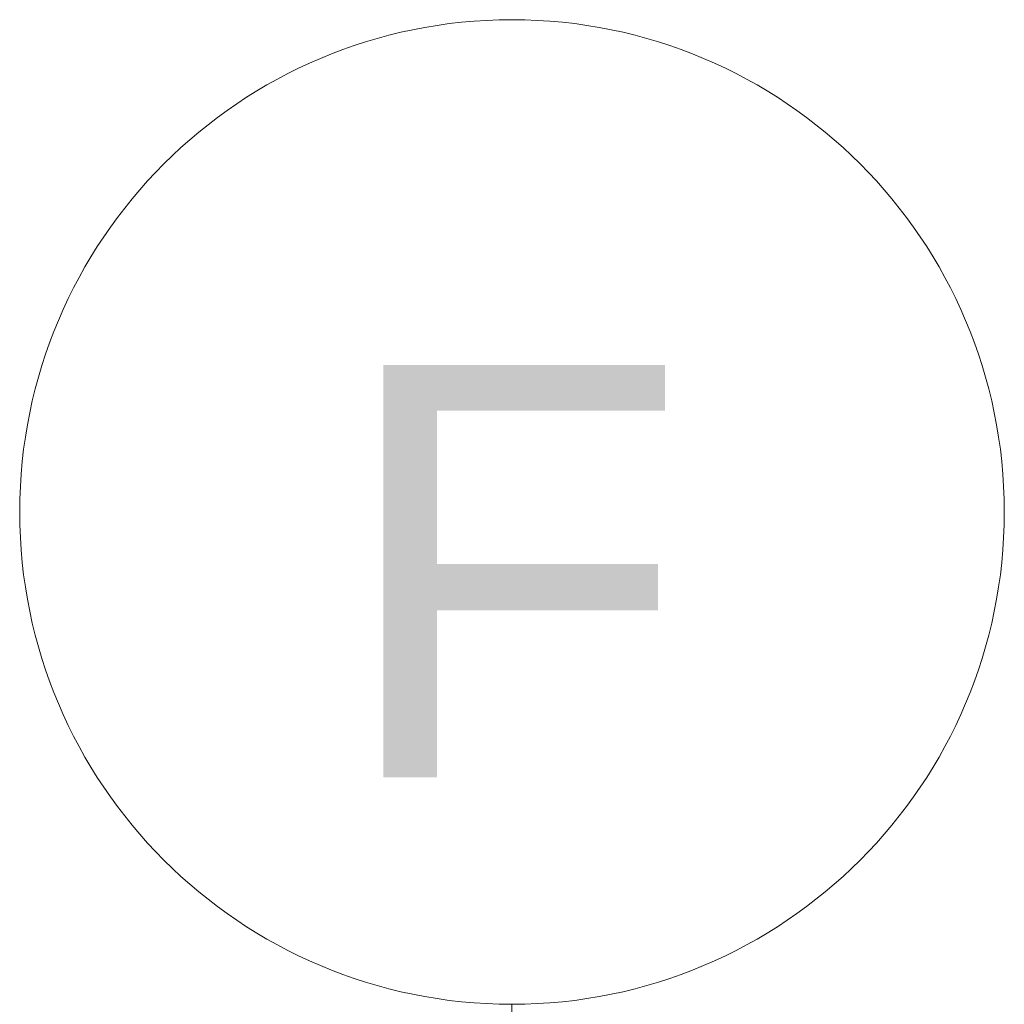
# Model space of a CAD drawing. Header units: centimetres. Extents: x 4120 to 19220, y -7417 to 180.
# Tile 68 of 223: x 9981 to 10029, y -2346 to -2299. Entities that reach past the tile are written whole.
import ezdxf

# ---------------------------------------------------------------- set-up
doc = ezdxf.new("R2010")
doc.units = ezdxf.units.CM
doc.linetypes.add('Linia siatki', pattern=[22.225, 12.7, -3.175, 3.175, -3.175])
doc.layers.add('A_Osie', color=8, linetype='Continuous', lineweight=9)
doc.styles.add('Arial', font='arial.ttf', dxfattribs={"height": 25})

# ---------------------------------------------------------------- blocks, each defined once
blk = doc.blocks.new('Siatka - M_Symbol siatki - okrąg-24584-4 Piętro 2 bud 2 parter bud 1')
at = {"layer": 'A_Osie', "color": 7}
blk.add_circle((0, 0), 4.7746, dxfattribs=at)

msp = doc.modelspace()

# ---------------------------------------------------------------- linework, layer by layer
at = {"layer": 'A_Osie', "linetype": 'Linia siatki', "ltscale": 5}
msp.add_line((10005.075, -2346.312), (10005.075, -3165.507), dxfattribs=at)

# ---------------------------------------------------------------- texts
at = {"layer": 'A_Osie', "color": 1, "insert": (10005.075, -2325.309), "char_height": 20, "width": 4.99008, "attachment_point": 5, "line_spacing_factor": 0.941778, "style": 'Arial', "bg_fill": 3, "box_fill_scale": 1.25, "bg_fill_color": 256, "bg_fill_true_color": 13158600, "bg_fill_transparency": 0}
msp.add_mtext('F', dxfattribs=at)

# ---------------------------------------------------------------- next in the draw order: block references
at = {"layer": 'A_Osie', "color": 10, "lineweight": 5, "xscale": 4.999999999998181, "yscale": 4.999999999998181, "zscale": 4.999999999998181, "rotation": 270}
msp.add_blockref('Siatka - M_Symbol siatki - okrąg-24584-4 Piętro 2 bud 2 parter bud 1', (10005.075, -2322.439), dxfattribs=at)

doc.saveas('drawing.dxf')
